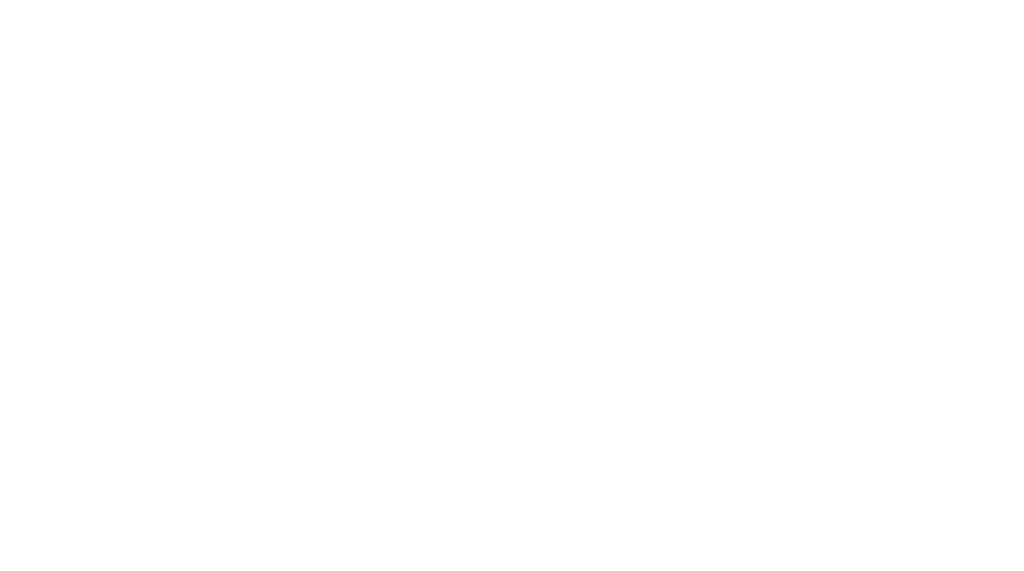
# Model space of a CAD drawing. Header units: millimetres. Extents: x -1777 to 1198744, y 17256 to 76241.
# Tile 47 of 201: x 103322 to 114402, y 40336 to 46312. Entities that reach past the tile are written whole.
import ezdxf

# ---------------------------------------------------------------- set-up
doc = ezdxf.new("R2010")
doc.units = ezdxf.units.MM
doc.layers.add('Beschriftung', color=7, linetype='Continuous', lineweight=9)
doc.styles.add('LBB3.5M1000', font='isocp.shx', dxfattribs={"height": 3.5})

msp = doc.modelspace()

# ---------------------------------------------------------------- texts
at = {"attachment_point": 1, "style": 'LBB3.5M1000', "bg_fill": 2}
for s, insert, char_height, width in [('\\pi36.311;{\\fArial|b1|i0|c0|p34;(EX)}', (99587.24744, 42151.92277), 200, 602.3620889), ('\\pi37.769;{\\fArial|b1|i0|c0|p34;A}', (102702.79304, 41567.50297), 120, 195.9471091)]:
    msp.add_mtext(s, dxfattribs=dict(at, insert=insert, char_height=char_height, width=width))
at = {"layer": 'Beschriftung', "attachment_point": 1, "style": 'LBB3.5M1000', "bg_fill": 2}
for s, insert, char_height, width in [('\\pi74.897;{\\fArial|b1|i0|c0|p34;GROUND PLAN\\L\\P\\pi221.06;\\fArial|b1|i1|c0|p34;\\lGRUNDRISS}', (93652.51658, 46236.51774), 150, 1682.9463594), ('\\pi31.451;{\\fArial|b0|i0|c0|p34;EMERGENCY \\P\\pi268.1;EXIT\\P\\pi-7.2665;\\fArial|b0|i1|c0|p34;NOTAUSGANG}', (94628.57201, 40722.25323), 80, 773.5161683)]:
    msp.add_mtext(s, dxfattribs=dict(at, insert=insert, char_height=char_height, width=width))

# ---------------------------------------------------------------- next in the draw order: texts
at = {"layer": 'Beschriftung', "insert": (101278.21048, 45990.4684), "char_height": 80, "width": 655.0798997, "attachment_point": 1, "style": 'LBB3.5M1000'}
msp.add_mtext('\\pi27.595;{\\fArial|b0|i0|c0|p34;ENTRANCE\\P\\pi72.997;\\fArial|b0|i1|c0|p34;EINGANG}', dxfattribs=at)

doc.saveas('drawing.dxf')
